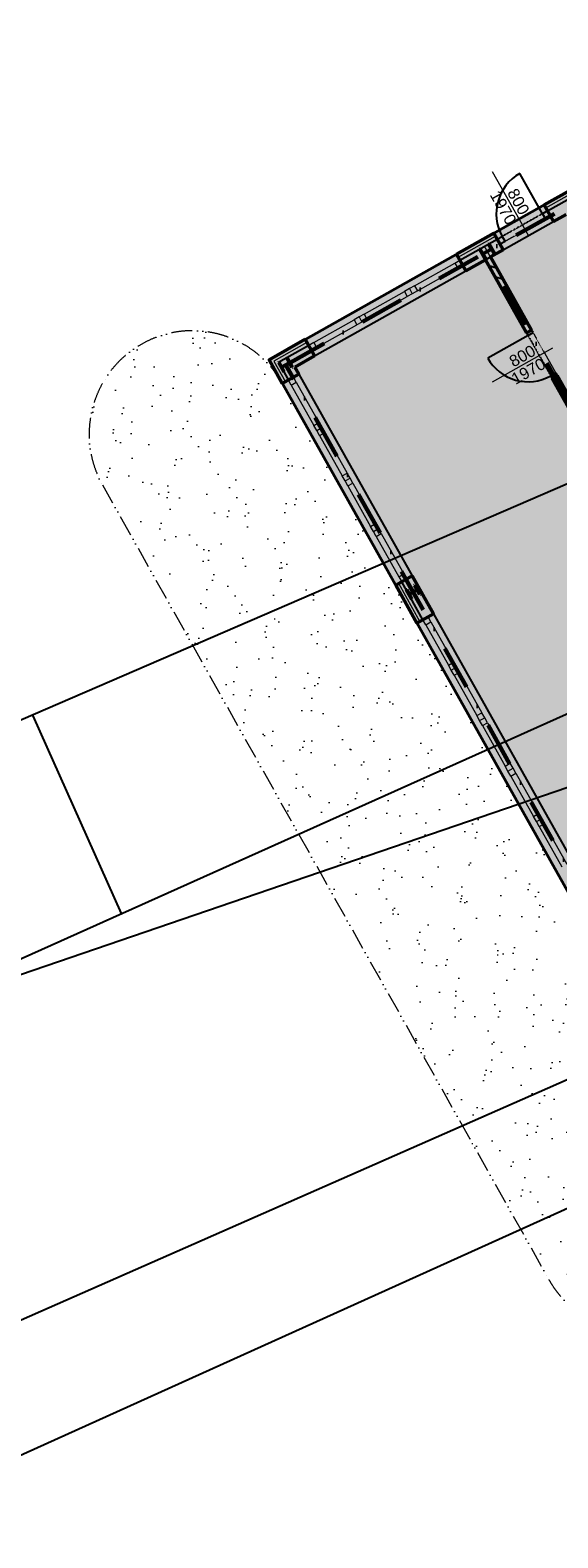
# Model space of a CAD drawing. Header units: millimetres. Extents: x 2886542 to 7567581, y -792623 to 134766.
# Tile 71 of 256: x 4182175 to 4191303, y -422851 to -396804. Entities that reach past the tile are written whole.
import ezdxf
from ezdxf.enums import TextEntityAlignment as Align

# ---------------------------------------------------------------- set-up
doc = ezdxf.new("R2010")
doc.units = ezdxf.units.MM
for name, pattern in [('ACAD_ISO12W100', [21, 12, -3, 0, -3, 0, -3]), ('DASHDOT', [1, 0.5, -0.25, 0, -0.25]), ('DASHDOTX2', [50.8, 25.4, -12.7, 0, -12.7]), ('DOT', [0.25, 0, -0.25])]:
    doc.linetypes.add(name, pattern=pattern)
for name, color, linetype, lineweight in [('CKDVERE_', 7, 'Continuous', 25), ('CKDVERE_NADROVINOU', 1, 'DASHDOT', 18), ('CKDVERE_OSY', 1, 'Continuous', 18), ('CKDVERE_POPIS', 3, 'Continuous', 25), ('CKDVERE_ZARUBNE_RAM', 5, 'Continuous', 25), ('CKIZOLACE', 1, 'Continuous', 18), ('CKOKNA', 1, 'Continuous', 18), ('CKSTENY_PODROVINOU', 7, 'Continuous', 25), ('CKSTENY_REZ', 6, 'Continuous', 50), ('CSPROFILY_OSY', 1, 'DASHDOT', 18), ('CSPROFILY_REZY', 4, 'Continuous', 50), ('IN_NS_TLUSTA', 1, 'Continuous', 40)]:
    doc.layers.add(name, color=color, linetype=linetype, lineweight=lineweight)
doc.layers.add('CKDVERE_DORAZ', color=7, linetype='DOT', lineweight=25, plot=False)
for name, color, linetype in [('KATASTR', 7, 'Continuous'), ('požárničina', 10, 'Continuous'), ('srafy', 251, 'Continuous')]:
    doc.layers.add(name, color=color, linetype=linetype)
doc.styles.get("Standard").update_dxf_attribs({"font": 'arial.ttf'})
doc.linetypes.add('IZOLACE_POLYSTYREN_EXPANDOVANY', pattern='A,1,[224,CADKON.SHX,S=0.01,R=0,X=-0.5,Y=-1.74],-2', length=3)

# ---------------------------------------------------------------- blocks, each defined once
blk = doc.blocks.new('CK_S_EXT_HEAHEA180')
for p, q in [((-90, 85.5), (90, 85.5)), ((-90, 85.5), (-90, 76)), ((-90, 76), (-18, 76)), ((-3, -61), (-3, 61)), ((3, -61), (3, 61)), ((90, 76), (18, 76)), ((90, 85.5), (90, 76)), ((-90, -85.5), (-90, -76)), ((-90, -76), (-18, -76)), ((-90, -85.5), (90, -85.5)), ((90, -76), (18, -76)), ((90, -85.5), (90, -76))]:
    blk.add_line(p, q)
for centre, start, end in [((-18, 61), 0, 90), ((18, 61), 90, 180), ((-18, -61), 270, 0), ((18, -61), 180, 270)]:
    blk.add_arc(centre, 15, start, end)
blk = doc.blocks.new('CK_S_EXT_HEAHEA200')
for p, q in [((-100, 95), (100, 95)), ((-100, 95), (-100, 85)), ((-100, 85), (-21.25, 85)), ((-3.25, -67), (-3.25, 67)), ((3.25, -67), (3.25, 67)), ((100, 85), (21.25, 85)), ((100, 95), (100, 85)), ((-100, -95), (-100, -85)), ((-100, -85), (-21.25, -85)), ((-100, -95), (100, -95)), ((100, -85), (21.25, -85)), ((100, -95), (100, -85))]:
    blk.add_line(p, q)
for centre, start, end in [((-21.25, 67), 0, 90), ((21.25, 67), 90, 180), ((-21.25, -67), 270, 0), ((21.25, -67), 180, 270)]:
    blk.add_arc(centre, 18, start, end)
blk = doc.blocks.new('skladova hala')
at = {"linetype": 'ACAD_ISO12W100', "lineweight": 0, "ltscale": 50}
h = blk.add_hatch(dxfattribs=at)
h.set_pattern_fill('AR-SAND', color=1, scale=16, style=0)
h.paths.add_polyline_path([(4241133, -586748, 1), (4241133, -583178), (4240133, -583178), (4238983, -583178), (4238883, -583178), (4238883, -583858, -0.37077), (4238092, -583178), (4237983, -583178), (4235133, -583178), (4230133, -583178), (4229383, -583178), (4225383, -583178, 1), (4225383, -586748)])
h.paths.add_polyline_path([(4238498, -583884), (4238498, -583160), (4238191, -583160), (4238191, -583884)], flags=9)
at = {"layer": 'srafy'}
h = blk.add_hatch(dxfattribs=at)
h.set_pattern_fill('ANSI31', color=250, scale=50, style=0)
h.set_pattern_definition([(45, (4138188.92, -641931), (-112.2532, 112.2532), [])])
edge = h.paths.add_edge_path()
edge.add_line((4227593, -578968), (4227593, -579068))
edge.add_line((4227593, -579068), (4229533, -579068))
edge.add_line((4229533, -579068), (4229533, -579058))
edge.add_line((4229533, -579058), (4229612, -579058))
edge.add_arc((4229612, -579040), 18, 270, 360)
edge.add_line((4229630, -579040), (4229630, -578973))
edge.add_line((4229630, -578973), (4229630, -578968))
edge.add_line((4229630, -578968), (4227593, -578968))
h.paths.add_polyline_path([(4225243, -578973), (4225243, -579068), (4226693, -579068), (4226693, -578968), (4225243, -578968)])
at = {"layer": 'CKDVERE_', "color": 250}
for p, q in [((4225033, -577818), (4224233, -577818)), ((4226743, -579068), (4226743, -579868))]:
    blk.add_line(p, q, dxfattribs=at)
for centre, start, end in [((4225033, -577818), 180, 270), ((4226743, -579068), 270, 0)]:
    blk.add_arc(centre, 800, start, end, dxfattribs=at)
at = {"layer": 'CKDVERE_DORAZ', "color": 250}
for p, q in [((4225033, -577768), (4225033, -578668)), ((4226693, -579068), (4227593, -579068))]:
    blk.add_line(p, q, dxfattribs=at)
at = {"layer": 'CKDVERE_NADROVINOU', "color": 250}
for p, q in [((4225033, -577818), (4225033, -578618)), ((4225133, -577818), (4225133, -578618)), ((4226743, -578968), (4227543, -578968)), ((4226743, -579068), (4227543, -579068))]:
    blk.add_line(p, q, dxfattribs=at)
at = {"layer": 'CKDVERE_OSY', "color": 250}
for p, q in [((4223969, -578218), (4225233, -578218)), ((4227143, -578804), (4227143, -580004))]:
    blk.add_line(p, q, dxfattribs=at)
at = {"layer": 'CKDVERE_ZARUBNE_RAM', "color": 250}
for p, q in [((4225033, -577718), (4225033, -577818)), ((4225133, -577718), (4225033, -577718)), ((4225133, -577818), (4225133, -577718)), ((4225033, -577818), (4225133, -577818)), ((4225033, -578718), (4225033, -578618)), ((4225033, -578618), (4225133, -578618)), ((4225133, -578718), (4225033, -578718)), ((4225133, -578618), (4225133, -578718)), ((4226743, -578968), (4226693, -578968)), ((4226693, -578968), (4226693, -579068)), ((4226743, -579068), (4226743, -578968)), ((4227543, -579068), (4227543, -578968)), ((4227543, -578968), (4227593, -578968)), ((4227593, -578968), (4227593, -579068)), ((4226693, -579068), (4226743, -579068)), ((4227593, -579068), (4227543, -579068))]:
    blk.add_line(p, q, dxfattribs=at)
at = {"layer": 'CKIZOLACE', "color": 250, "linetype": 'IZOLACE_POLYSTYREN_EXPANDOVANY', "ltscale": 1.5}
for points in [[(4224973, -577718), (4224973, -576473)], [(4224973, -579458), (4224973, -578718)], [(4224973, -582458), (4224973, -583118), (4225383, -583118)], [(4230133, -583118), (4229383, -583118)]]:
    blk.add_lwpolyline(points, dxfattribs=at)
at = {"layer": 'CKOKNA', "color": 250}
for p, q in [((4225033, -579558), (4225033, -579458)), ((4225033, -579458), (4225133, -579458)), ((4225133, -579558), (4225133, -579458)), ((4225033, -580358), (4225033, -579558)), ((4225033, -579558), (4225133, -579558)), ((4225133, -580358), (4225133, -579558)), ((4225033, -580358), (4225133, -580358)), ((4225033, -580358), (4225033, -580458)), ((4225033, -580458), (4225133, -580458)), ((4225033, -580458), (4225033, -580558)), ((4225033, -581358), (4225033, -580558)), ((4225033, -580558), (4225133, -580558)), ((4225133, -580358), (4225133, -580458)), ((4225133, -580458), (4225133, -580558)), ((4225133, -581358), (4225133, -580558)), ((4225033, -581358), (4225133, -581358)), ((4225033, -581358), (4225033, -581458)), ((4225133, -581358), (4225133, -581458)), ((4225033, -581458), (4225133, -581458)), ((4225033, -581458), (4225033, -581558)), ((4225033, -582358), (4225033, -581558)), ((4225033, -581558), (4225133, -581558)), ((4225133, -581458), (4225133, -581558)), ((4225133, -582358), (4225133, -581558)), ((4225033, -582358), (4225133, -582358)), ((4225033, -582358), (4225033, -582458)), ((4225133, -582358), (4225133, -582458)), ((4225033, -582458), (4225133, -582458)), ((4225483, -582958), (4225383, -582958)), ((4225383, -583058), (4225383, -582958)), ((4225483, -583058), (4225383, -583058)), ((4225483, -582958), (4226283, -582958)), ((4225483, -583058), (4225483, -582958)), ((4225483, -583058), (4226283, -583058)), ((4226383, -582958), (4226283, -582958)), ((4226283, -583058), (4226283, -582958)), ((4226383, -583058), (4226283, -583058)), ((4226383, -583058), (4226383, -582958)), ((4226483, -582958), (4226383, -582958)), ((4226483, -583058), (4226383, -583058)), ((4226483, -582958), (4227283, -582958)), ((4226483, -583058), (4226483, -582958)), ((4226483, -583058), (4227283, -583058)), ((4227383, -582958), (4227283, -582958)), ((4227283, -583058), (4227283, -582958)), ((4227383, -583058), (4227283, -583058)), ((4227383, -583058), (4227383, -582958)), ((4227483, -582958), (4227383, -582958)), ((4227483, -583058), (4227383, -583058)), ((4227483, -582958), (4228283, -582958)), ((4227483, -583058), (4227483, -582958)), ((4227483, -583058), (4228283, -583058)), ((4228383, -582958), (4228283, -582958)), ((4228283, -583058), (4228283, -582958)), ((4228383, -583058), (4228283, -583058)), ((4228383, -583058), (4228383, -582958)), ((4228483, -582958), (4228383, -582958)), ((4228483, -583058), (4228383, -583058)), ((4228483, -582958), (4229283, -582958)), ((4228483, -583058), (4228483, -582958)), ((4228483, -583058), (4229283, -583058)), ((4229283, -583058), (4229283, -582958)), ((4229283, -582958), (4229383, -582958)), ((4229283, -583058), (4229383, -583058)), ((4229383, -583058), (4229383, -582958)), ((4230233, -582958), (4230133, -582958)), ((4230133, -583058), (4230133, -582958)), ((4230233, -583058), (4230133, -583058)), ((4230233, -582958), (4231033, -582958)), ((4230233, -583058), (4230233, -582958)), ((4230233, -583058), (4231033, -583058)), ((4231133, -582958), (4231033, -582958)), ((4231033, -583058), (4231033, -582958)), ((4231133, -583058), (4231033, -583058)), ((4231133, -583058), (4231133, -582958)), ((4231233, -582958), (4231133, -582958)), ((4231233, -583058), (4231133, -583058)), ((4231233, -582958), (4232033, -582958)), ((4231233, -583058), (4231233, -582958)), ((4231233, -583058), (4232033, -583058)), ((4232133, -582958), (4232033, -582958)), ((4232033, -583058), (4232033, -582958)), ((4232133, -583058), (4232033, -583058)), ((4232133, -583058), (4232133, -582958)), ((4232233, -582958), (4232133, -582958)), ((4232233, -583058), (4232133, -583058)), ((4232233, -582958), (4233033, -582958)), ((4232233, -583058), (4232233, -582958)), ((4232233, -583058), (4233033, -583058)), ((4233133, -582958), (4233033, -582958)), ((4233033, -583058), (4233033, -582958)), ((4233133, -583058), (4233033, -583058)), ((4233133, -583058), (4233133, -582958)), ((4233233, -582958), (4233133, -582958)), ((4233233, -583058), (4233133, -583058)), ((4233233, -582958), (4234033, -582958)), ((4233233, -583058), (4233233, -582958)), ((4233233, -583058), (4234033, -583058)), ((4234133, -582958), (4234033, -582958)), ((4234033, -583058), (4234033, -582958)), ((4234133, -583058), (4234033, -583058)), ((4234133, -583058), (4234133, -582958)), ((4234233, -582958), (4234133, -582958)), ((4234233, -583058), (4234133, -583058)), ((4234233, -582958), (4235033, -582958)), ((4234233, -583058), (4234233, -582958)), ((4234233, -583058), (4235033, -583058))]:
    blk.add_line(p, q, dxfattribs=at)
at = {"layer": 'CKSTENY_PODROVINOU', "color": 250}
for p, q in [((4225033, -577718), (4225033, -576473)), ((4224913, -578718), (4224913, -577718)), ((4225033, -577718), (4224913, -577718)), ((4225243, -578718), (4225243, -577718)), ((4225033, -578718), (4224913, -578718)), ((4225033, -579458), (4225033, -578718)), ((4225243, -579068), (4225243, -578968)), ((4224913, -582458), (4224913, -579458)), ((4225033, -579458), (4224913, -579458)), ((4225243, -582458), (4225243, -579458)), ((4225033, -582458), (4224913, -582458)), ((4225033, -582458), (4225033, -583058)), ((4225383, -582848), (4229383, -582848)), ((4230133, -582848), (4235133, -582848)), ((4225033, -583058), (4225383, -583058)), ((4225383, -583058), (4225383, -583178)), ((4225383, -583178), (4229383, -583178)), ((4230133, -583058), (4229383, -583058)), ((4229383, -583058), (4229383, -583178)), ((4230133, -583058), (4230133, -583178)), ((4230133, -583178), (4235133, -583178))]:
    blk.add_line(p, q, dxfattribs=at)
at = {"layer": 'CKSTENY_REZ', "color": 250}
for p, q in [((4224913, -577718), (4224913, -576473)), ((4224913, -577718), (4225243, -577718)), ((4225243, -577718), (4225243, -577468)), ((4224913, -578718), (4225243, -578718)), ((4224913, -579458), (4224913, -578718)), ((4225243, -578968), (4225243, -578718)), ((4225243, -578968), (4226693, -578968)), ((4226693, -579068), (4226693, -578968)), ((4227593, -579068), (4227593, -578968)), ((4227593, -578968), (4230413, -578968)), ((4225243, -579068), (4226693, -579068)), ((4225243, -579068), (4225243, -579458)), ((4227593, -579068), (4230413, -579068)), ((4224913, -579458), (4225243, -579458)), ((4224913, -582458), (4225243, -582458)), ((4224913, -582458), (4224913, -583178)), ((4225243, -582458), (4225243, -582848)), ((4225383, -582848), (4225243, -582848)), ((4225383, -583178), (4225383, -582848)), ((4229383, -583178), (4229383, -582848)), ((4230133, -582848), (4229383, -582848)), ((4230133, -583178), (4230133, -582848)), ((4225383, -583178), (4224913, -583178)), ((4230133, -583178), (4229383, -583178))]:
    blk.add_line(p, q, dxfattribs=at)
at = {"layer": 'CSPROFILY_OSY', "color": 250}
for p, q in [((4225023, -578973), (4225243, -578973)), ((4225133, -579078), (4225133, -578868)), ((4225133, -583068), (4225133, -582877)), ((4229633, -583068), (4229633, -582877)), ((4229533, -582973), (4229733, -582973))]:
    blk.add_line(p, q, dxfattribs=at)
at = {"layer": 'požárničina', "linetype": 'DASHDOTX2', "lineweight": 60, "ltscale": 30}
for p, q in [((4225134, -582971), (4225134, -573226)), ((4235703, -579018), (4225137, -579018)), ((4237608, -582971), (4225134, -582971))]:
    blk.add_line(p, q, dxfattribs=at)
at = {"layer": 'požárničina', "linetype": 'ACAD_ISO12W100', "lineweight": 0, "ltscale": 30}
blk.add_line((4225383, -586748), (4241133, -586748), dxfattribs=at)
for centre, start, end in [((4225383, -584963), 90, 270), ((4241133, -584963), 270, 90)]:
    blk.add_arc(centre, 1785, start, end, dxfattribs=at)
at = {"layer": 'CSPROFILY_REZY', "color": 250}
for name, p in [('CK_S_EXT_HEAHEA200', (4225133, -578973)), ('CK_S_EXT_HEAHEA180', (4225133, -582973)), ('CK_S_EXT_HEAHEA180', (4229633, -582973))]:
    blk.add_blockref(name, p, dxfattribs=at)
at = {"layer": 'CKDVERE_POPIS', "color": 250}
blk.add_text('  800', height=200, dxfattribs=at).set_placement((4224569, -578178), align=Align.CENTER)
blk.add_text(' 1970', height=200, dxfattribs=at).set_placement((4224569, -578258), align=Align.TOP_CENTER)
blk.add_text('  800', height=200, rotation=90, dxfattribs=at).set_placement((4227103, -579404), align=Align.CENTER)
blk.add_text(' 1970', height=200, rotation=90, dxfattribs=at).set_placement((4227183, -579404), align=Align.TOP_CENTER)

msp = doc.modelspace()

# ---------------------------------------------------------------- hatches: boundary and pattern name
at = {"layer": 'požárničina', "linetype": 'Continuous', "lineweight": 50}
msp.add_hatch(color=253, dxfattribs=at).paths.add_polyline_path([(4202098.9, -364363.9), (4182486.7, -375391.6), (4194984.7, -397618.8), (4186307.4, -402498), (4194610, -417263.8), (4222899.6, -401357)])

# ---------------------------------------------------------------- linework, layer by layer
at = {"layer": 'IN_NS_TLUSTA'}
msp.add_lwpolyline([(4182486.7, -375391.6), (4194984.7, -397618.8), (4186307.4, -402498), (4194610, -417263.8), (4222899.6, -401357), (4202098.9, -364363.9), (4182486.7, -375391.6)], dxfattribs=at)
at = {"layer": 'KATASTR'}
for p, q in [((4178066.3, -410419.7), (4252647, -378231.3)), ((4161330, -422106.9), (4252647, -381220.1)), ((4179435.3, -414000.4), (4198138.7, -407602.7)), ((4182222.4, -408649.6), (4183752.6, -412067.3)), ((4164002.5, -427003.9), (4201271.6, -410620.6)), ((4166124.7, -428590.3), (4204988.3, -411055.1))]:
    msp.add_line(p, q, dxfattribs=at)

# ---------------------------------------------------------------- block references
at = {"layer": 'požárničina', "color": 1, "linetype": 'Continuous', "lineweight": 50, "rotation": 299.3484460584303}
msp.add_blockref('skladova hala', (2623924.4, 3565996.5), dxfattribs=at)

doc.saveas('drawing.dxf')
